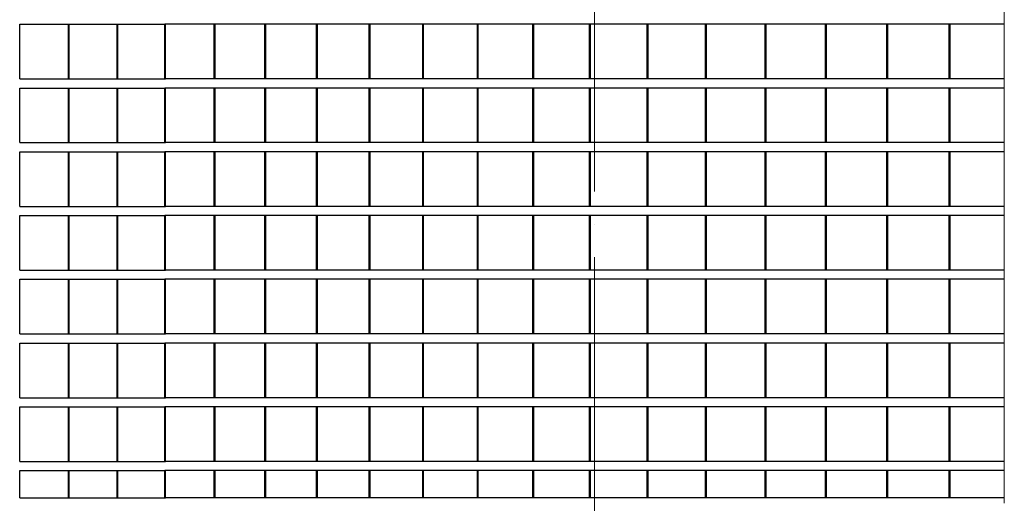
# Model space of a CAD drawing. Header units: millimetres. Extents: x 27034 to 255531, y -206966 to 210227.
# Tile 81 of 87: x 180765 to 186171, y -122 to 2533. Entities that reach past the tile are written whole.
import ezdxf

# ---------------------------------------------------------------- set-up
doc = ezdxf.new("R2010")
doc.units = ezdxf.units.MM
doc.header["$LTSCALE"] = 0.05
doc.linetypes.add('ACAD_ISO04W100', pattern=[30, 24, -3, 0, -3])
doc.layers.get('0').update_dxf_attribs({"lineweight": 0})
for name, color, linetype, lineweight in [('001 Axis', 1, 'ACAD_ISO04W100', 13), ('A-Elev', 111, 'Continuous', 25), ('A-Sect-Thin', 31, 'Continuous', 25)]:
    doc.layers.add(name, color=color, linetype=linetype, lineweight=lineweight)

# ---------------------------------------------------------------- blocks, each defined once
blk = doc.blocks.new('*U34')
at = {"layer": 'A-Sect-Thin', "color": 252, "linetype": 'Continuous', "lineweight": 25}
for points in [[(6784.1, 1248), (6784.1, 1548)], [(6784.1, 1548), (7052, 1548)], [(7052, 1248), (7052, 1548)], [(7052, 1548), (7056.5, 1548)], [(7056.5, 1248), (7056.5, 1548)], [(7056.5, 1548), (7318.9, 1548)], [(7318.9, 1248), (7318.9, 1548)], [(7318.9, 1548), (7323.3, 1548)], [(7323.3, 1248), (7323.3, 1548)], [(7323.3, 1548), (7580.2, 1548)], [(7580.2, 1248), (7580.2, 1548)], [(7580.2, 1548), (7584.4, 1548)], [(6784.1, 1248), (7052, 1248)], [(7052, 1248), (7056.5, 1248)], [(7056.5, 1248), (7318.9, 1248)], [(7318.9, 1248), (7323.3, 1248)], [(7323.3, 1248), (7580.2, 1248)], [(7580.2, 1248), (7584.4, 1248)], [(6784.1, 898), (6784.1, 1198)], [(6784.1, 1198), (7052, 1198)], [(7052, 898), (7052, 1198)], [(7052, 1198), (7056.5, 1198)], [(7056.5, 898), (7056.5, 1198)], [(7056.5, 1198), (7318.9, 1198)], [(7318.9, 898), (7318.9, 1198)], [(7318.9, 1198), (7323.3, 1198)], [(7323.3, 898), (7323.3, 1198)], [(7323.3, 1198), (7580.2, 1198)], [(7580.2, 898), (7580.2, 1198)], [(7580.2, 1198), (7584.4, 1198)], [(6784.1, 898), (7052, 898)], [(7052, 898), (7056.5, 898)], [(7056.5, 898), (7318.9, 898)], [(7318.9, 898), (7323.3, 898)], [(7323.3, 898), (7580.2, 898)], [(7580.2, 898), (7584.4, 898)], [(6784.1, 548), (6784.1, 848)], [(6784.1, 848), (7052, 848)], [(7052, 548), (7052, 848)], [(7052, 848), (7056.5, 848)], [(7056.5, 548), (7056.5, 848)], [(7056.5, 848), (7318.9, 848)], [(7318.9, 548), (7318.9, 848)], [(7318.9, 848), (7323.3, 848)], [(7323.3, 548), (7323.3, 848)], [(7323.3, 848), (7580.2, 848)], [(7580.2, 548), (7580.2, 848)], [(7580.2, 848), (7584.4, 848)], [(6784.1, 548), (7052, 548)], [(7052, 548), (7056.5, 548)], [(7056.5, 548), (7318.9, 548)], [(7318.9, 548), (7323.3, 548)], [(7323.3, 548), (7580.2, 548)], [(7580.2, 548), (7584.4, 548)], [(6784.1, 198), (6784.1, 498)], [(6784.1, 498), (7052, 498)], [(7052, 198), (7052, 498)], [(7052, 498), (7056.5, 498)], [(7056.5, 198), (7056.5, 498)], [(7056.5, 498), (7318.9, 498)], [(7318.9, 198), (7318.9, 498)], [(7318.9, 498), (7323.3, 498)], [(7323.3, 198), (7323.3, 498)], [(7323.3, 498), (7580.2, 498)], [(7580.2, 198), (7580.2, 498)], [(7580.2, 498), (7584.4, 498)], [(6784.1, 198), (7052, 198)], [(7052, 198), (7056.5, 198)], [(7056.5, 198), (7318.9, 198)], [(7318.9, 198), (7323.3, 198)], [(7323.3, 198), (7580.2, 198)], [(7580.2, 198), (7584.4, 198)], [(6784.1, -152), (6784.1, 148)], [(6784.1, 148), (7052, 148)], [(7052, -152), (7052, 148)], [(7052, 148), (7056.5, 148)], [(7056.5, -152), (7056.5, 148)], [(7056.5, 148), (7318.9, 148)], [(7318.9, -152), (7318.9, 148)], [(7318.9, 148), (7323.3, 148)], [(7323.3, -152), (7323.3, 148)], [(7323.3, 148), (7580.2, 148)], [(7580.2, -152), (7580.2, 148)], [(7580.2, 148), (7584.4, 148)], [(6784.1, -152), (7052, -152)], [(7052, -152), (7056.5, -152)], [(7056.5, -152), (7318.9, -152)], [(7318.9, -152), (7323.3, -152)], [(7323.3, -152), (7580.2, -152)], [(7580.2, -152), (7584.4, -152)], [(6784.1, -502), (6784.1, -202)], [(6784.1, -202), (7052, -202)], [(7052, -502), (7052, -202)], [(7052, -202), (7056.5, -202)], [(7056.5, -502), (7056.5, -202)], [(7056.5, -202), (7318.9, -202)], [(7318.9, -502), (7318.9, -202)], [(7318.9, -202), (7323.3, -202)], [(7323.3, -502), (7323.3, -202)], [(7323.3, -202), (7580.2, -202)], [(7580.2, -502), (7580.2, -202)], [(7580.2, -202), (7584.4, -202)], [(6784.1, -502), (7052, -502)], [(7052, -502), (7056.5, -502)], [(7056.5, -502), (7318.9, -502)], [(7318.9, -502), (7323.3, -502)], [(7323.3, -502), (7580.2, -502)], [(7580.2, -502), (7584.4, -502)], [(6784.1, -852), (6784.1, -552)], [(6784.1, -552), (7052, -552)], [(7052, -852), (7052, -552)], [(7052, -552), (7056.5, -552)], [(7056.5, -852), (7056.5, -552)], [(7056.5, -552), (7318.9, -552)], [(7318.9, -852), (7318.9, -552)], [(7318.9, -552), (7323.3, -552)], [(7323.3, -852), (7323.3, -552)], [(7323.3, -552), (7580.2, -552)], [(7580.2, -852), (7580.2, -552)], [(7580.2, -552), (7584.4, -552)], [(6784.1, -852), (7052, -852)], [(7052, -852), (7056.5, -852)], [(7056.5, -852), (7318.9, -852)], [(7318.9, -852), (7323.3, -852)], [(7323.3, -852), (7580.2, -852)], [(7580.2, -852), (7584.4, -852)], [(6784.1, -1052), (6784.1, -902)], [(6784.1, -902), (7052, -902)], [(7052, -1052), (7052, -902)], [(7052, -902), (7056.5, -902)], [(7056.5, -1052), (7056.5, -902)], [(7056.5, -902), (7318.9, -902)], [(7318.9, -1052), (7318.9, -902)], [(7318.9, -902), (7323.3, -902)], [(7323.3, -1052), (7323.3, -902)], [(7323.3, -902), (7580.2, -902)], [(7580.2, -1052), (7580.2, -902)], [(7580.2, -902), (7584.4, -902)], [(6784.1, -1052), (7052, -1052)], [(7052, -1052), (7056.5, -1052)], [(7056.5, -1052), (7318.9, -1052)], [(7318.9, -1052), (7323.3, -1052)], [(7323.3, -1052), (7580.2, -1052)], [(7580.2, -1052), (7584.4, -1052)]]:
    blk.add_lwpolyline(points, dxfattribs=at)
blk = doc.blocks.new('*U35')
at = {"layer": 'A-Sect-Thin', "color": 252, "linetype": 'Continuous', "lineweight": 25}
for points in [[(2446, 1548), (2743.3, 1548)], [(2743.3, 1248), (2743.3, 1548)], [(2743.3, 1548), (2748.9, 1548)], [(2748.9, 1248), (2748.9, 1548)], [(2748.9, 1548), (3085.5, 1548)], [(3085.5, 1248), (3085.5, 1548)], [(3085.5, 1548), (3091.1, 1548)], [(3091.1, 1248), (3091.1, 1548)], [(3091.1, 1548), (3422.6, 1548)], [(3422.6, 1248), (3422.6, 1548)], [(3422.6, 1548), (3428.1, 1548)], [(3428.1, 1248), (3428.1, 1548)], [(3428.1, 1548), (3754.4, 1548)], [(3754.4, 1248), (3754.4, 1548)], [(3754.4, 1548), (3759.8, 1548)], [(3759.8, 1248), (3759.8, 1548)], [(3759.8, 1548), (4081.1, 1548)], [(4081.1, 1248), (4081.1, 1548)], [(4081.1, 1548), (4086.4, 1548)], [(4086.4, 1248), (4086.4, 1548)], [(4086.4, 1548), (4402.4, 1548)], [(4402.4, 1248), (4402.4, 1548)], [(4402.4, 1548), (4407.6, 1548)], [(4407.6, 1248), (4407.6, 1548)], [(4407.6, 1548), (4718.5, 1548)], [(4718.5, 1248), (4718.5, 1548)], [(4718.5, 1548), (4723.6, 1548)], [(4723.6, 1248), (4723.6, 1548)], [(4723.6, 1548), (5029.2, 1548)], [(5029.2, 1248), (5029.2, 1548)], [(5029.2, 1548), (5034.2, 1548)], [(5034.2, 1248), (5034.2, 1548)], [(5034.2, 1548), (5334.5, 1548)], [(5334.5, 1248), (5334.5, 1548)], [(5334.5, 1548), (5339.5, 1548)], [(5339.5, 1248), (5339.5, 1548)], [(5339.5, 1548), (5634.5, 1548)], [(5634.5, 1248), (5634.5, 1548)], [(5634.5, 1548), (5639.3, 1548)], [(5639.3, 1248), (5639.3, 1548)], [(5639.3, 1548), (5929, 1548)], [(5929, 1248), (5929, 1548)], [(5929, 1548), (5933.7, 1548)], [(5933.7, 1248), (5933.7, 1548)], [(5933.7, 1548), (6218, 1548)], [(6218, 1248), (6218, 1548)], [(6218, 1548), (6222.7, 1548)], [(6222.7, 1248), (6222.7, 1548)], [(6222.7, 1548), (6501.6, 1548)], [(6501.6, 1248), (6501.6, 1548)], [(6501.6, 1548), (6506.2, 1548)], [(6506.2, 1248), (6506.2, 1548)], [(6506.2, 1548), (6779.6, 1548)], [(6779.6, 1248), (6779.6, 1548)], [(6779.6, 1548), (6784.1, 1548)], [(6784.1, 1248), (6784.1, 1548)], [(6784.1, 1548), (7052, 1548)], [(7052, 1248), (7052, 1548)], [(7052, 1548), (7056.5, 1548)], [(2446, 1248), (2743.3, 1248)], [(2743.3, 1248), (2748.9, 1248)], [(2748.9, 1248), (3085.5, 1248)], [(3085.5, 1248), (3091.1, 1248)], [(3091.1, 1248), (3422.6, 1248)], [(3422.6, 1248), (3428.1, 1248)], [(3428.1, 1248), (3754.4, 1248)], [(3754.4, 1248), (3759.8, 1248)], [(3759.8, 1248), (4081.1, 1248)], [(4081.1, 1248), (4086.4, 1248)], [(4086.4, 1248), (4402.4, 1248)], [(4402.4, 1248), (4407.6, 1248)], [(4407.6, 1248), (4718.5, 1248)], [(4718.5, 1248), (4723.6, 1248)], [(4723.6, 1248), (5029.2, 1248)], [(5029.2, 1248), (5034.2, 1248)], [(5034.2, 1248), (5334.5, 1248)], [(5334.5, 1248), (5339.5, 1248)], [(5339.5, 1248), (5634.5, 1248)], [(5634.5, 1248), (5639.3, 1248)], [(5639.3, 1248), (5929, 1248)], [(5929, 1248), (5933.7, 1248)], [(5933.7, 1248), (6218, 1248)], [(6218, 1248), (6222.7, 1248)], [(6222.7, 1248), (6501.6, 1248)], [(6501.6, 1248), (6506.2, 1248)], [(6506.2, 1248), (6779.6, 1248)], [(6779.6, 1248), (6784.1, 1248)], [(6784.1, 1248), (7052, 1248)], [(7052, 1248), (7056.5, 1248)], [(2446, 1198), (2743.3, 1198)], [(2743.3, 898), (2743.3, 1198)], [(2743.3, 1198), (2748.9, 1198)], [(2748.9, 898), (2748.9, 1198)], [(2748.9, 1198), (3085.5, 1198)], [(3085.5, 898), (3085.5, 1198)], [(3085.5, 1198), (3091.1, 1198)], [(3091.1, 898), (3091.1, 1198)], [(3091.1, 1198), (3422.6, 1198)], [(3422.6, 898), (3422.6, 1198)], [(3422.6, 1198), (3428.1, 1198)], [(3428.1, 898), (3428.1, 1198)], [(3428.1, 1198), (3754.4, 1198)], [(3754.4, 898), (3754.4, 1198)], [(3754.4, 1198), (3759.8, 1198)], [(3759.8, 898), (3759.8, 1198)], [(3759.8, 1198), (4081.1, 1198)], [(4081.1, 898), (4081.1, 1198)], [(4081.1, 1198), (4086.4, 1198)], [(4086.4, 898), (4086.4, 1198)], [(4086.4, 1198), (4402.4, 1198)], [(4402.4, 898), (4402.4, 1198)], [(4402.4, 1198), (4407.6, 1198)], [(4407.6, 898), (4407.6, 1198)], [(4407.6, 1198), (4718.5, 1198)], [(4718.5, 898), (4718.5, 1198)], [(4718.5, 1198), (4723.6, 1198)], [(4723.6, 898), (4723.6, 1198)], [(4723.6, 1198), (5029.2, 1198)], [(5029.2, 898), (5029.2, 1198)], [(5029.2, 1198), (5034.2, 1198)], [(5034.2, 898), (5034.2, 1198)], [(5034.2, 1198), (5334.5, 1198)], [(5334.5, 898), (5334.5, 1198)], [(5334.5, 1198), (5339.5, 1198)], [(5339.5, 898), (5339.5, 1198)], [(5339.5, 1198), (5634.5, 1198)], [(5634.5, 898), (5634.5, 1198)], [(5634.5, 1198), (5639.3, 1198)], [(5639.3, 898), (5639.3, 1198)], [(5639.3, 1198), (5929, 1198)], [(5929, 898), (5929, 1198)], [(5929, 1198), (5933.7, 1198)], [(5933.7, 898), (5933.7, 1198)], [(5933.7, 1198), (6218, 1198)], [(6218, 898), (6218, 1198)], [(6218, 1198), (6222.7, 1198)], [(6222.7, 898), (6222.7, 1198)], [(6222.7, 1198), (6501.6, 1198)], [(6501.6, 898), (6501.6, 1198)], [(6501.6, 1198), (6506.2, 1198)], [(6506.2, 898), (6506.2, 1198)], [(6506.2, 1198), (6779.6, 1198)], [(6779.6, 898), (6779.6, 1198)], [(6779.6, 1198), (6784.1, 1198)], [(6784.1, 898), (6784.1, 1198)], [(6784.1, 1198), (7052, 1198)], [(7052, 898), (7052, 1198)], [(7052, 1198), (7056.5, 1198)], [(2446, 898), (2743.3, 898)], [(2743.3, 898), (2748.9, 898)], [(2748.9, 898), (3085.5, 898)], [(3085.5, 898), (3091.1, 898)], [(3091.1, 898), (3422.6, 898)], [(3422.6, 898), (3428.1, 898)], [(3428.1, 898), (3754.4, 898)], [(3754.4, 898), (3759.8, 898)], [(3759.8, 898), (4081.1, 898)], [(4081.1, 898), (4086.4, 898)], [(4086.4, 898), (4402.4, 898)], [(4402.4, 898), (4407.6, 898)], [(4407.6, 898), (4718.5, 898)], [(4718.5, 898), (4723.6, 898)], [(4723.6, 898), (5029.2, 898)], [(5029.2, 898), (5034.2, 898)], [(5034.2, 898), (5334.5, 898)], [(5334.5, 898), (5339.5, 898)], [(5339.5, 898), (5634.5, 898)], [(5634.5, 898), (5639.3, 898)], [(5639.3, 898), (5929, 898)], [(5929, 898), (5933.7, 898)], [(5933.7, 898), (6218, 898)], [(6218, 898), (6222.7, 898)], [(6222.7, 898), (6501.6, 898)], [(6501.6, 898), (6506.2, 898)], [(6506.2, 898), (6779.6, 898)], [(6779.6, 898), (6784.1, 898)], [(6784.1, 898), (7052, 898)], [(7052, 898), (7056.5, 898)], [(2446, 848), (2743.3, 848)], [(2743.3, 548), (2743.3, 848)], [(2743.3, 848), (2748.9, 848)], [(2748.9, 548), (2748.9, 848)], [(2748.9, 848), (3085.5, 848)], [(3085.5, 548), (3085.5, 848)], [(3085.5, 848), (3091.1, 848)], [(3091.1, 548), (3091.1, 848)], [(3091.1, 848), (3422.6, 848)], [(3422.6, 548), (3422.6, 848)], [(3422.6, 848), (3428.1, 848)], [(3428.1, 548), (3428.1, 848)], [(3428.1, 848), (3754.4, 848)], [(3754.4, 548), (3754.4, 848)], [(3754.4, 848), (3759.8, 848)], [(3759.8, 548), (3759.8, 848)], [(3759.8, 848), (4081.1, 848)], [(4081.1, 548), (4081.1, 848)], [(4081.1, 848), (4086.4, 848)], [(4086.4, 548), (4086.4, 848)], [(4086.4, 848), (4402.4, 848)], [(4402.4, 548), (4402.4, 848)], [(4402.4, 848), (4407.6, 848)], [(4407.6, 548), (4407.6, 848)], [(4407.6, 848), (4718.5, 848)], [(4718.5, 548), (4718.5, 848)], [(4718.5, 848), (4723.6, 848)], [(4723.6, 548), (4723.6, 848)], [(4723.6, 848), (5029.2, 848)], [(5029.2, 548), (5029.2, 848)], [(5029.2, 848), (5034.2, 848)], [(5034.2, 548), (5034.2, 848)], [(5034.2, 848), (5334.5, 848)], [(5334.5, 548), (5334.5, 848)], [(5334.5, 848), (5339.5, 848)], [(5339.5, 548), (5339.5, 848)], [(5339.5, 848), (5634.5, 848)], [(5634.5, 548), (5634.5, 848)], [(5634.5, 848), (5639.3, 848)], [(5639.3, 548), (5639.3, 848)], [(5639.3, 848), (5929, 848)], [(5929, 548), (5929, 848)], [(5929, 848), (5933.7, 848)], [(5933.7, 548), (5933.7, 848)], [(5933.7, 848), (6218, 848)], [(6218, 548), (6218, 848)], [(6218, 848), (6222.7, 848)], [(6222.7, 548), (6222.7, 848)], [(6222.7, 848), (6501.6, 848)], [(6501.6, 548), (6501.6, 848)], [(6501.6, 848), (6506.2, 848)], [(6506.2, 548), (6506.2, 848)], [(6506.2, 848), (6779.6, 848)], [(6779.6, 548), (6779.6, 848)], [(6779.6, 848), (6784.1, 848)], [(6784.1, 548), (6784.1, 848)], [(6784.1, 848), (7052, 848)], [(7052, 548), (7052, 848)], [(7052, 848), (7056.5, 848)], [(2446, 548), (2743.3, 548)], [(2743.3, 548), (2748.9, 548)], [(2748.9, 548), (3085.5, 548)], [(3085.5, 548), (3091.1, 548)], [(3091.1, 548), (3422.6, 548)], [(3422.6, 548), (3428.1, 548)], [(3428.1, 548), (3754.4, 548)], [(3754.4, 548), (3759.8, 548)], [(3759.8, 548), (4081.1, 548)], [(4081.1, 548), (4086.4, 548)], [(4086.4, 548), (4402.4, 548)], [(4402.4, 548), (4407.6, 548)], [(4407.6, 548), (4718.5, 548)], [(4718.5, 548), (4723.6, 548)], [(4723.6, 548), (5029.2, 548)], [(5029.2, 548), (5034.2, 548)], [(5034.2, 548), (5334.5, 548)], [(5334.5, 548), (5339.5, 548)], [(5339.5, 548), (5634.5, 548)], [(5634.5, 548), (5639.3, 548)], [(5639.3, 548), (5929, 548)], [(5929, 548), (5933.7, 548)], [(5933.7, 548), (6218, 548)], [(6218, 548), (6222.7, 548)], [(6222.7, 548), (6501.6, 548)], [(6501.6, 548), (6506.2, 548)], [(6506.2, 548), (6779.6, 548)], [(6779.6, 548), (6784.1, 548)], [(6784.1, 548), (7052, 548)], [(7052, 548), (7056.5, 548)], [(2446, 498), (2743.3, 498)], [(2743.3, 198), (2743.3, 498)], [(2743.3, 498), (2748.9, 498)], [(2748.9, 198), (2748.9, 498)], [(2748.9, 498), (3085.5, 498)], [(3085.5, 198), (3085.5, 498)], [(3085.5, 498), (3091.1, 498)], [(3091.1, 198), (3091.1, 498)], [(3091.1, 498), (3422.6, 498)], [(3422.6, 198), (3422.6, 498)], [(3422.6, 498), (3428.1, 498)], [(3428.1, 198), (3428.1, 498)], [(3428.1, 498), (3754.4, 498)], [(3754.4, 198), (3754.4, 498)], [(3754.4, 498), (3759.8, 498)], [(3759.8, 198), (3759.8, 498)], [(3759.8, 498), (4081.1, 498)], [(4081.1, 198), (4081.1, 498)], [(4081.1, 498), (4086.4, 498)], [(4086.4, 198), (4086.4, 498)], [(4086.4, 498), (4402.4, 498)], [(4402.4, 198), (4402.4, 498)], [(4402.4, 498), (4407.6, 498)], [(4407.6, 198), (4407.6, 498)], [(4407.6, 498), (4718.5, 498)], [(4718.5, 198), (4718.5, 498)], [(4718.5, 498), (4723.6, 498)], [(4723.6, 198), (4723.6, 498)], [(4723.6, 498), (5029.2, 498)], [(5029.2, 198), (5029.2, 498)], [(5029.2, 498), (5034.2, 498)], [(5034.2, 198), (5034.2, 498)], [(5034.2, 498), (5334.5, 498)], [(5334.5, 198), (5334.5, 498)], [(5334.5, 498), (5339.5, 498)], [(5339.5, 198), (5339.5, 498)], [(5339.5, 498), (5634.5, 498)], [(5634.5, 198), (5634.5, 498)], [(5634.5, 498), (5639.3, 498)], [(5639.3, 198), (5639.3, 498)], [(5639.3, 498), (5929, 498)], [(5929, 198), (5929, 498)], [(5929, 498), (5933.7, 498)], [(5933.7, 198), (5933.7, 498)], [(5933.7, 498), (6218, 498)], [(6218, 198), (6218, 498)], [(6218, 498), (6222.7, 498)], [(6222.7, 198), (6222.7, 498)], [(6222.7, 498), (6501.6, 498)], [(6501.6, 198), (6501.6, 498)], [(6501.6, 498), (6506.2, 498)], [(6506.2, 198), (6506.2, 498)], [(6506.2, 498), (6779.6, 498)], [(6779.6, 198), (6779.6, 498)], [(6779.6, 498), (6784.1, 498)], [(6784.1, 198), (6784.1, 498)], [(6784.1, 498), (7052, 498)], [(7052, 198), (7052, 498)], [(7052, 498), (7056.5, 498)], [(2446, 198), (2743.3, 198)], [(2743.3, 198), (2748.9, 198)], [(2748.9, 198), (3085.5, 198)], [(3085.5, 198), (3091.1, 198)], [(3091.1, 198), (3422.6, 198)], [(3422.6, 198), (3428.1, 198)], [(3428.1, 198), (3754.4, 198)], [(3754.4, 198), (3759.8, 198)], [(3759.8, 198), (4081.1, 198)], [(4081.1, 198), (4086.4, 198)], [(4086.4, 198), (4402.4, 198)], [(4402.4, 198), (4407.6, 198)], [(4407.6, 198), (4718.5, 198)], [(4718.5, 198), (4723.6, 198)], [(4723.6, 198), (5029.2, 198)], [(5029.2, 198), (5034.2, 198)], [(5034.2, 198), (5334.5, 198)], [(5334.5, 198), (5339.5, 198)], [(5339.5, 198), (5634.5, 198)], [(5634.5, 198), (5639.3, 198)], [(5639.3, 198), (5929, 198)], [(5929, 198), (5933.7, 198)], [(5933.7, 198), (6218, 198)], [(6218, 198), (6222.7, 198)], [(6222.7, 198), (6501.6, 198)], [(6501.6, 198), (6506.2, 198)], [(6506.2, 198), (6779.6, 198)], [(6779.6, 198), (6784.1, 198)], [(6784.1, 198), (7052, 198)], [(7052, 198), (7056.5, 198)], [(2446, 148), (2743.3, 148)], [(2743.3, -152), (2743.3, 148)], [(2743.3, 148), (2748.9, 148)], [(2748.9, -152), (2748.9, 148)], [(2748.9, 148), (3085.5, 148)], [(3085.5, -152), (3085.5, 148)], [(3085.5, 148), (3091.1, 148)], [(3091.1, -152), (3091.1, 148)], [(3091.1, 148), (3422.6, 148)], [(3422.6, -152), (3422.6, 148)], [(3422.6, 148), (3428.1, 148)], [(3428.1, -152), (3428.1, 148)], [(3428.1, 148), (3754.4, 148)], [(3754.4, -152), (3754.4, 148)], [(3754.4, 148), (3759.8, 148)], [(3759.8, -152), (3759.8, 148)], [(3759.8, 148), (4081.1, 148)], [(4081.1, -152), (4081.1, 148)], [(4081.1, 148), (4086.4, 148)], [(4086.4, -152), (4086.4, 148)], [(4086.4, 148), (4402.4, 148)], [(4402.4, -152), (4402.4, 148)], [(4402.4, 148), (4407.6, 148)], [(4407.6, -152), (4407.6, 148)], [(4407.6, 148), (4718.5, 148)], [(4718.5, -152), (4718.5, 148)], [(4718.5, 148), (4723.6, 148)], [(4723.6, -152), (4723.6, 148)], [(4723.6, 148), (5029.2, 148)], [(5029.2, -152), (5029.2, 148)], [(5029.2, 148), (5034.2, 148)], [(5034.2, -152), (5034.2, 148)], [(5034.2, 148), (5334.5, 148)], [(5334.5, -152), (5334.5, 148)], [(5334.5, 148), (5339.5, 148)], [(5339.5, -152), (5339.5, 148)], [(5339.5, 148), (5634.5, 148)], [(5634.5, -152), (5634.5, 148)], [(5634.5, 148), (5639.3, 148)], [(5639.3, -152), (5639.3, 148)], [(5639.3, 148), (5929, 148)], [(5929, -152), (5929, 148)], [(5929, 148), (5933.7, 148)], [(5933.7, -152), (5933.7, 148)], [(5933.7, 148), (6218, 148)], [(6218, -152), (6218, 148)], [(6218, 148), (6222.7, 148)], [(6222.7, -152), (6222.7, 148)], [(6222.7, 148), (6501.6, 148)], [(6501.6, -152), (6501.6, 148)], [(6501.6, 148), (6506.2, 148)], [(6506.2, -152), (6506.2, 148)], [(6506.2, 148), (6779.6, 148)], [(6779.6, -152), (6779.6, 148)], [(6779.6, 148), (6784.1, 148)], [(6784.1, -152), (6784.1, 148)], [(6784.1, 148), (7052, 148)], [(7052, -152), (7052, 148)], [(7052, 148), (7056.5, 148)], [(2446, -152), (2743.3, -152)], [(2743.3, -152), (2748.9, -152)], [(2748.9, -152), (3085.5, -152)], [(3085.5, -152), (3091.1, -152)], [(3091.1, -152), (3422.6, -152)], [(3422.6, -152), (3428.1, -152)], [(3428.1, -152), (3754.4, -152)], [(3754.4, -152), (3759.8, -152)], [(3759.8, -152), (4081.1, -152)], [(4081.1, -152), (4086.4, -152)], [(4086.4, -152), (4402.4, -152)], [(4402.4, -152), (4407.6, -152)], [(4407.6, -152), (4718.5, -152)], [(4718.5, -152), (4723.6, -152)], [(4723.6, -152), (5029.2, -152)], [(5029.2, -152), (5034.2, -152)], [(5034.2, -152), (5334.5, -152)], [(5334.5, -152), (5339.5, -152)], [(5339.5, -152), (5634.5, -152)], [(5634.5, -152), (5639.3, -152)], [(5639.3, -152), (5929, -152)], [(5929, -152), (5933.7, -152)], [(5933.7, -152), (6218, -152)], [(6218, -152), (6222.7, -152)], [(6222.7, -152), (6501.6, -152)], [(6501.6, -152), (6506.2, -152)], [(6506.2, -152), (6779.6, -152)], [(6779.6, -152), (6784.1, -152)], [(6784.1, -152), (7052, -152)], [(7052, -152), (7056.5, -152)], [(2446, -202), (2743.3, -202)], [(2743.3, -502), (2743.3, -202)], [(2743.3, -202), (2748.9, -202)], [(2748.9, -502), (2748.9, -202)], [(2748.9, -202), (3085.5, -202)], [(3085.5, -502), (3085.5, -202)], [(3085.5, -202), (3091.1, -202)], [(3091.1, -502), (3091.1, -202)], [(3091.1, -202), (3422.6, -202)], [(3422.6, -502), (3422.6, -202)], [(3422.6, -202), (3428.1, -202)], [(3428.1, -502), (3428.1, -202)], [(3428.1, -202), (3754.4, -202)], [(3754.4, -502), (3754.4, -202)], [(3754.4, -202), (3759.8, -202)], [(3759.8, -502), (3759.8, -202)], [(3759.8, -202), (4081.1, -202)], [(4081.1, -502), (4081.1, -202)], [(4081.1, -202), (4086.4, -202)], [(4086.4, -502), (4086.4, -202)], [(4086.4, -202), (4402.4, -202)], [(4402.4, -502), (4402.4, -202)], [(4402.4, -202), (4407.6, -202)], [(4407.6, -502), (4407.6, -202)], [(4407.6, -202), (4718.5, -202)], [(4718.5, -502), (4718.5, -202)], [(4718.5, -202), (4723.6, -202)], [(4723.6, -502), (4723.6, -202)], [(4723.6, -202), (5029.2, -202)], [(5029.2, -502), (5029.2, -202)], [(5029.2, -202), (5034.2, -202)], [(5034.2, -502), (5034.2, -202)], [(5034.2, -202), (5334.5, -202)], [(5334.5, -502), (5334.5, -202)], [(5334.5, -202), (5339.5, -202)], [(5339.5, -502), (5339.5, -202)], [(5339.5, -202), (5634.5, -202)], [(5634.5, -502), (5634.5, -202)], [(5634.5, -202), (5639.3, -202)], [(5639.3, -502), (5639.3, -202)], [(5639.3, -202), (5929, -202)], [(5929, -502), (5929, -202)], [(5929, -202), (5933.7, -202)], [(5933.7, -502), (5933.7, -202)], [(5933.7, -202), (6218, -202)], [(6218, -502), (6218, -202)], [(6218, -202), (6222.7, -202)], [(6222.7, -502), (6222.7, -202)], [(6222.7, -202), (6501.6, -202)], [(6501.6, -502), (6501.6, -202)], [(6501.6, -202), (6506.2, -202)], [(6506.2, -502), (6506.2, -202)], [(6506.2, -202), (6779.6, -202)], [(6779.6, -502), (6779.6, -202)], [(6779.6, -202), (6784.1, -202)], [(6784.1, -502), (6784.1, -202)], [(6784.1, -202), (7052, -202)], [(7052, -502), (7052, -202)], [(7052, -202), (7056.5, -202)], [(2446, -502), (2743.3, -502)], [(2743.3, -502), (2748.9, -502)], [(2748.9, -502), (3085.5, -502)], [(3085.5, -502), (3091.1, -502)], [(3091.1, -502), (3422.6, -502)], [(3422.6, -502), (3428.1, -502)], [(3428.1, -502), (3754.4, -502)], [(3754.4, -502), (3759.8, -502)], [(3759.8, -502), (4081.1, -502)], [(4081.1, -502), (4086.4, -502)], [(4086.4, -502), (4402.4, -502)], [(4402.4, -502), (4407.6, -502)], [(4407.6, -502), (4718.5, -502)], [(4718.5, -502), (4723.6, -502)], [(4723.6, -502), (5029.2, -502)], [(5029.2, -502), (5034.2, -502)], [(5034.2, -502), (5334.5, -502)], [(5334.5, -502), (5339.5, -502)], [(5339.5, -502), (5634.5, -502)], [(5634.5, -502), (5639.3, -502)], [(5639.3, -502), (5929, -502)], [(5929, -502), (5933.7, -502)], [(5933.7, -502), (6218, -502)], [(6218, -502), (6222.7, -502)], [(6222.7, -502), (6501.6, -502)], [(6501.6, -502), (6506.2, -502)], [(6506.2, -502), (6779.6, -502)], [(6779.6, -502), (6784.1, -502)], [(6784.1, -502), (7052, -502)], [(7052, -502), (7056.5, -502)], [(2446, -552), (2743.3, -552)], [(2743.3, -852), (2743.3, -552)], [(2743.3, -552), (2748.9, -552)], [(2748.9, -852), (2748.9, -552)], [(2748.9, -552), (3085.5, -552)], [(3085.5, -852), (3085.5, -552)], [(3085.5, -552), (3091.1, -552)], [(3091.1, -852), (3091.1, -552)], [(3091.1, -552), (3422.6, -552)], [(3422.6, -852), (3422.6, -552)], [(3422.6, -552), (3428.1, -552)], [(3428.1, -852), (3428.1, -552)], [(3428.1, -552), (3754.4, -552)], [(3754.4, -852), (3754.4, -552)], [(3754.4, -552), (3759.8, -552)], [(3759.8, -852), (3759.8, -552)], [(3759.8, -552), (4081.1, -552)], [(4081.1, -852), (4081.1, -552)], [(4081.1, -552), (4086.4, -552)], [(4086.4, -852), (4086.4, -552)], [(4086.4, -552), (4402.4, -552)], [(4402.4, -852), (4402.4, -552)], [(4402.4, -552), (4407.6, -552)], [(4407.6, -852), (4407.6, -552)], [(4407.6, -552), (4718.5, -552)], [(4718.5, -852), (4718.5, -552)], [(4718.5, -552), (4723.6, -552)], [(4723.6, -852), (4723.6, -552)], [(4723.6, -552), (5029.2, -552)], [(5029.2, -852), (5029.2, -552)], [(5029.2, -552), (5034.2, -552)], [(5034.2, -852), (5034.2, -552)], [(5034.2, -552), (5334.5, -552)], [(5334.5, -852), (5334.5, -552)], [(5334.5, -552), (5339.5, -552)], [(5339.5, -852), (5339.5, -552)], [(5339.5, -552), (5634.5, -552)], [(5634.5, -852), (5634.5, -552)], [(5634.5, -552), (5639.3, -552)], [(5639.3, -852), (5639.3, -552)], [(5639.3, -552), (5929, -552)], [(5929, -852), (5929, -552)], [(5929, -552), (5933.7, -552)], [(5933.7, -852), (5933.7, -552)], [(5933.7, -552), (6218, -552)], [(6218, -852), (6218, -552)], [(6218, -552), (6222.7, -552)], [(6222.7, -852), (6222.7, -552)], [(6222.7, -552), (6501.6, -552)], [(6501.6, -852), (6501.6, -552)], [(6501.6, -552), (6506.2, -552)], [(6506.2, -852), (6506.2, -552)], [(6506.2, -552), (6779.6, -552)], [(6779.6, -852), (6779.6, -552)], [(6779.6, -552), (6784.1, -552)], [(6784.1, -852), (6784.1, -552)], [(6784.1, -552), (7052, -552)], [(7052, -852), (7052, -552)], [(7052, -552), (7056.5, -552)], [(2446, -852), (2743.3, -852)], [(2743.3, -852), (2748.9, -852)], [(2748.9, -852), (3085.5, -852)], [(3085.5, -852), (3091.1, -852)], [(3091.1, -852), (3422.6, -852)], [(3422.6, -852), (3428.1, -852)], [(3428.1, -852), (3754.4, -852)], [(3754.4, -852), (3759.8, -852)], [(3759.8, -852), (4081.1, -852)], [(4081.1, -852), (4086.4, -852)], [(4086.4, -852), (4402.4, -852)], [(4402.4, -852), (4407.6, -852)], [(4407.6, -852), (4718.5, -852)], [(4718.5, -852), (4723.6, -852)], [(4723.6, -852), (5029.2, -852)], [(5029.2, -852), (5034.2, -852)], [(5034.2, -852), (5334.5, -852)], [(5334.5, -852), (5339.5, -852)], [(5339.5, -852), (5634.5, -852)], [(5634.5, -852), (5639.3, -852)], [(5639.3, -852), (5929, -852)], [(5929, -852), (5933.7, -852)], [(5933.7, -852), (6218, -852)], [(6218, -852), (6222.7, -852)], [(6222.7, -852), (6501.6, -852)], [(6501.6, -852), (6506.2, -852)], [(6506.2, -852), (6779.6, -852)], [(6779.6, -852), (6784.1, -852)], [(6784.1, -852), (7052, -852)], [(7052, -852), (7056.5, -852)], [(2446, -902), (2743.3, -902)], [(2743.3, -1052), (2743.3, -902)], [(2743.3, -902), (2748.9, -902)], [(2748.9, -1052), (2748.9, -902)], [(2748.9, -902), (3085.5, -902)], [(3085.5, -1052), (3085.5, -902)], [(3085.5, -902), (3091.1, -902)], [(3091.1, -1052), (3091.1, -902)], [(3091.1, -902), (3422.6, -902)], [(3422.6, -1052), (3422.6, -902)], [(3422.6, -902), (3428.1, -902)], [(3428.1, -1052), (3428.1, -902)], [(3428.1, -902), (3754.4, -902)], [(3754.4, -1052), (3754.4, -902)], [(3754.4, -902), (3759.8, -902)], [(3759.8, -1052), (3759.8, -902)], [(3759.8, -902), (4081.1, -902)], [(4081.1, -1052), (4081.1, -902)], [(4081.1, -902), (4086.4, -902)], [(4086.4, -1052), (4086.4, -902)], [(4086.4, -902), (4402.4, -902)], [(4402.4, -1052), (4402.4, -902)], [(4402.4, -902), (4407.6, -902)], [(4407.6, -1052), (4407.6, -902)], [(4407.6, -902), (4718.5, -902)], [(4718.5, -1052), (4718.5, -902)], [(4718.5, -902), (4723.6, -902)], [(4723.6, -1052), (4723.6, -902)], [(4723.6, -902), (5029.2, -902)], [(5029.2, -1052), (5029.2, -902)], [(5029.2, -902), (5034.2, -902)], [(5034.2, -1052), (5034.2, -902)], [(5034.2, -902), (5334.5, -902)], [(5334.5, -1052), (5334.5, -902)], [(5334.5, -902), (5339.5, -902)], [(5339.5, -1052), (5339.5, -902)], [(5339.5, -902), (5634.5, -902)], [(5634.5, -1052), (5634.5, -902)], [(5634.5, -902), (5639.3, -902)], [(5639.3, -1052), (5639.3, -902)], [(5639.3, -902), (5929, -902)], [(5929, -1052), (5929, -902)], [(5929, -902), (5933.7, -902)], [(5933.7, -1052), (5933.7, -902)], [(5933.7, -902), (6218, -902)], [(6218, -1052), (6218, -902)], [(6218, -902), (6222.7, -902)], [(6222.7, -1052), (6222.7, -902)], [(6222.7, -902), (6501.6, -902)], [(6501.6, -1052), (6501.6, -902)], [(6501.6, -902), (6506.2, -902)], [(6506.2, -1052), (6506.2, -902)], [(6506.2, -902), (6779.6, -902)], [(6779.6, -1052), (6779.6, -902)], [(6779.6, -902), (6784.1, -902)], [(6784.1, -1052), (6784.1, -902)], [(6784.1, -902), (7052, -902)], [(7052, -1052), (7052, -902)], [(7052, -902), (7056.5, -902)], [(2446, -1052), (2743.3, -1052)], [(2743.3, -1052), (2748.9, -1052)], [(2748.9, -1052), (3085.5, -1052)], [(3085.5, -1052), (3091.1, -1052)], [(3091.1, -1052), (3422.6, -1052)], [(3422.6, -1052), (3428.1, -1052)], [(3428.1, -1052), (3754.4, -1052)], [(3754.4, -1052), (3759.8, -1052)], [(3759.8, -1052), (4081.1, -1052)], [(4081.1, -1052), (4086.4, -1052)], [(4086.4, -1052), (4402.4, -1052)], [(4402.4, -1052), (4407.6, -1052)], [(4407.6, -1052), (4718.5, -1052)], [(4718.5, -1052), (4723.6, -1052)], [(4723.6, -1052), (5029.2, -1052)], [(5029.2, -1052), (5034.2, -1052)], [(5034.2, -1052), (5334.5, -1052)], [(5334.5, -1052), (5339.5, -1052)], [(5339.5, -1052), (5634.5, -1052)], [(5634.5, -1052), (5639.3, -1052)], [(5639.3, -1052), (5929, -1052)], [(5929, -1052), (5933.7, -1052)], [(5933.7, -1052), (6218, -1052)], [(6218, -1052), (6222.7, -1052)], [(6222.7, -1052), (6501.6, -1052)], [(6501.6, -1052), (6506.2, -1052)], [(6506.2, -1052), (6779.6, -1052)], [(6779.6, -1052), (6784.1, -1052)], [(6784.1, -1052), (7052, -1052)], [(7052, -1052), (7056.5, -1052)]]:
    blk.add_lwpolyline(points, dxfattribs=at)

msp = doc.modelspace()

# ---------------------------------------------------------------- linework, layer by layer
at = {"lineweight": 0}
msp.add_line((186171.5, -122.1, -4196.2), (186171.5, 5357.8, -4196.2), dxfattribs=at)
at = {"layer": '001 Axis', "ltscale": 1200}
msp.add_line((183920.4, 24630.9, -4196.2), (183920.4, -13240.5, -4196.2), dxfattribs=at)

# ---------------------------------------------------------------- block references
at = {"layer": 'A-Elev', "color": 3, "linetype": 'Continuous', "lineweight": 30}
msp.add_blockref('*U34', (173980.8, 959.8, -20696.3), dxfattribs=at)
at = {"layer": 'A-Elev', "color": 3, "linetype": 'Continuous', "lineweight": 30, "xscale": -1}
msp.add_blockref('*U35', (188617.5, 959.8, -20696.3), dxfattribs=at)

doc.saveas('drawing.dxf')
